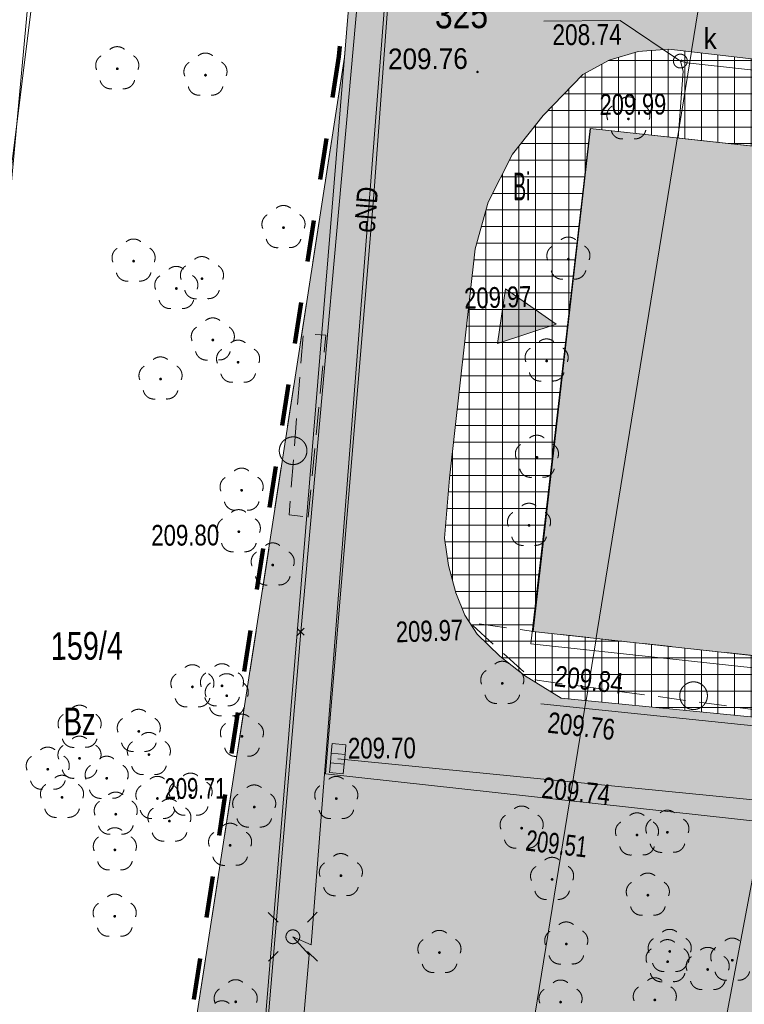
# Model space of a CAD drawing. Header units: millimetres. Extents: x 1477672 to 1719981, y -587673 to -401480.
# Tile 7 of 34: x 1503509 to 1529721, y -522659 to -487048. Entities that reach past the tile are written whole.
import ezdxf
from ezdxf.xclip import XClip

# ---------------------------------------------------------------- set-up
doc = ezdxf.new("R2010")
doc.units = ezdxf.units.MM
doc.header["$MEASUREMENT"] = 0
doc.header["$XCLIPFRAME"] = 0
for name, pattern in [('1.0_0.5', [1500, 1000, -500]), ('2', [900, 600, -300]), ('Przerywana długa', [3000, 1500, -1500]), ('Wipeout_Contour', [1000, 0, -1000])]:
    doc.linetypes.add(name, pattern=pattern)
for name, color, linetype, lineweight in [('0_Nr_pióra__1', 7, 'Continuous', 13), ('0_Nr_pióra__18', 9, 'Continuous', 13), ('0_Nr_pióra__21', 7, 'Continuous', 25), ('0_Nr_pióra__80', 3, 'Continuous', 13), ('820-G Rysunki Obrazki_Nr_pióra__146', 7, 'Continuous', 13), ('820-G Rysunki Obrazki_Nr_pióra__179', 6, 'Continuous', 200), ('820-G Rysunki Obrazki_Nr_pióra__18', 9, 'Continuous', 13), ('820-G Rysunki Obrazki_Nr_pióra__7', 7, 'Continuous', 13), ('mapa_robocza (1)_31_000 Inne (niezydentyfikowane)_Nr_pióra__1', 1, 'Continuous', 18), ('mapa_robocza (1)_31_000 Inne (niezydentyfikowane)_Nr_pióra__141', 141, 'Continuous', 18), ('mapa_robocza (1)_31_000 Inne (niezydentyfikowane)_Nr_pióra__18', 18, 'Continuous', 18), ('mapa_robocza (1)_31_000 Inne (niezydentyfikowane)_Nr_pióra__34', 34, 'Continuous', 18), ('mapa_robocza (1)_31_000 Inne (niezydentyfikowane)_Nr_pióra__7', 7, 'Continuous', 18), ('mapa_robocza (1)_31_000 Inne (niezydentyfikowane)_Nr_pióra__96', 96, 'Continuous', 18), ('mapa_robocza (1)_31_drzewo liściaste_Nr_pióra__94', 94, 'Continuous', 18), ('mapa_robocza (1)_31_kratka ściekowa_Nr_pióra__34', 34, 'Continuous', 18), ('mapa_robocza (1)_31_krawężnik_Nr_pióra__7', 7, 'Continuous', 18), ('mapa_robocza (1)_31_latarnia_Nr_pióra__7', 7, 'Continuous', 18), ('mapa_robocza (1)_31_Miejsce błędu lub ostrzeżenia po kontroli_Nr_pióra__1', 1, 'Continuous', 18), ('mapa_robocza (1)_31_przewód kanalizacyjny_Nr_pióra__34', 34, 'Continuous', 18), ('mapa_robocza (1)_31_punkt wysokościowy sztuczny-Atr2_Nr_pióra__7', 7, 'Continuous', 18), ('mapa_robocza (1)_31_studnia kanalizacyjna-Atr17_Nr_pióra__34', 34, 'Continuous', 18), ('mapa_robocza (1)_31_studnia kanalizacyjna_Nr_pióra__34', 34, 'Continuous', 18), ('mapa_robocza (1)_31_zadrzewienie  zakrzewienie_Nr_pióra__7', 7, 'Continuous', 18)]:
    doc.layers.add(name, color=color, linetype=linetype, lineweight=lineweight)
doc.layers.add('0_Nr_pióra__39', color=7, linetype='Continuous', lineweight=0, true_color=0xffd5aa)
doc.layers.add('820-G Rysunki Obrazki', color=7, linetype='Continuous')
doc.layers.add('mapa_robocza (1)_31_punkt wysokościowy sztuczny', color=7, linetype='Continuous')
doc.styles.add('GENERATED_STYLE_3', font='arial.ttf')

# ---------------------------------------------------------------- blocks, each defined once
blk = doc.blocks.new('Rysunek_1_31', base_point=(1578976, -495102))
at = {"layer": 'mapa_robocza (1)_31_drzewo liściaste_Nr_pióra__94', "linetype": 'Continuous', "lineweight": 18}
for points in [[(1507089, -488823, 1), (1506989, -488823, 1)], [(1510280, -489054, 1), (1510180, -489055, 1)], [(1525579, -490636, 1), (1525479, -490636, 1)], [(1513102, -494568, 1), (1513002, -494569, 1)], [(1523409, -495709, 1), (1523309, -495709, 1)], [(1507679, -495780, 1), (1507579, -495780, 1)], [(1510153, -496415, 1), (1510053, -496416, 1)], [(1509225, -496771, 1), (1509125, -496771, 1)], [(1510545, -498633, 1), (1510445, -498634, 1)], [(1511460, -499438, 1), (1511360, -499438, 1)], [(1522620, -499393, 1), (1522520, -499394, 1)], [(1508654, -500044, 1), (1508554, -500045, 1)], [(1522270, -502875, 1), (1522170, -502876, 1)], [(1511587, -504067, 1), (1511487, -504068, 1)], [(1521984, -505337, 1), (1521884, -505338, 1)], [(1511486, -505568, 1), (1511386, -505568, 1)], [(1512713, -506771, 1), (1512613, -506771, 1)], [(1521017, -511053, 1), (1520917, -511053, 1)], [(1509808, -511177, 1), (1509708, -511178, 1)], [(1510878, -511141, 1), (1510778, -511142, 1)], [(1511050, -511500, 1), (1510950, -511501, 1)], [(1505726, -512641, 1), (1505626, -512642, 1)], [(1507867, -512789, 1), (1507767, -512789, 1)], [(1511598, -512967, 1), (1511498, -512968, 1)], [(1505723, -513761, 1), (1505623, -513762, 1)], [(1508232, -513627, 1), (1508132, -513627, 1)], [(1504575, -514158, 1), (1504475, -514158, 1)], [(1506707, -514485, 1), (1506607, -514486, 1)], [(1505091, -515175, 1), (1504991, -515175, 1)], [(1508541, -515215, 1), (1508441, -515215, 1)], [(1509741, -515098, 1), (1509641, -515098, 1)], [(1515011, -515217, 1), (1514911, -515218, 1)], [(1512043, -515525, 1), (1511943, -515525, 1)], [(1507035, -515784, 1), (1506935, -515784, 1)], [(1508976, -516032, 1), (1508876, -516033, 1)], [(1521718, -516289, 1), (1521618, -516289, 1)], [(1525889, -516535, 1), (1525789, -516535, 1)], [(1526989, -516438, 1), (1526889, -516439, 1)], [(1507002, -517074, 1), (1506902, -517074, 1)], [(1511171, -516910, 1), (1511071, -516910, 1)], [(1515178, -518007, 1), (1515078, -518007, 1)], [(1522819, -518142, 1), (1522719, -518143, 1)], [(1526282, -518712, 1), (1526182, -518713, 1)], [(1506996, -519474, 1), (1506896, -519474, 1)], [(1523332, -520479, 1), (1523232, -520480, 1)], [(1518744, -520786, 1), (1518644, -520787, 1)], [(1527074, -520748, 1), (1526974, -520748, 1)], [(1526996, -521118, 1), (1526896, -521119, 1)], [(1528447, -521400, 1), (1528347, -521400, 1)], [(1529336, -521065, 1), (1529236, -521065, 1)], [(1511374, -522569, 1), (1511274, -522569, 1)], [(1523124, -522581, 1), (1523024, -522581, 1)], [(1526534, -522501, 1), (1526434, -522501, 1)]]:
    blk.add_hatch(color=94, dxfattribs=at).paths.add_polyline_path(points)
at = {"layer": 'mapa_robocza (1)_31_punkt wysokościowy sztuczny', "linetype": 'Continuous', "lineweight": 0, "true_color": 0x000000}
blk.add_hatch(color=18, dxfattribs=at).paths.add_polyline_path([(1520115, -488937, 1), (1520025, -488938, 1)])
at = {"layer": 'mapa_robocza (1)_31_000 Inne (niezydentyfikowane)_Nr_pióra__1', "color": 1, "linetype": 'Continuous', "lineweight": 18, "flags": 128}
blk.add_lwpolyline([(1541854, -462041), (1540555, -472479), (1519870, -469979), (1518071, -471909), (1517574, -475942), (1517304, -475824), (1517516, -476212), (1514052, -520513), (1513390, -520217), (1513984, -520873), (1511537, -548988), (1512453, -549983), (1533310, -551152), (1533689, -550990), (1565755, -551955), (1570359, -551018)], dxfattribs=at)
at = {"layer": 'mapa_robocza (1)_31_000 Inne (niezydentyfikowane)_Nr_pióra__141', "color": 141, "linetype": 'Continuous', "lineweight": 18, "flags": 128}
for points in [[(1513545, -509062), (1513800, -509314)], [(1513546, -509316), (1513799, -509060)]]:
    blk.add_lwpolyline(points, dxfattribs=at)
at = {"layer": 'mapa_robocza (1)_31_000 Inne (niezydentyfikowane)_Nr_pióra__18', "color": 18, "linetype": 'Continuous', "lineweight": 18, "flags": 128}
blk.add_lwpolyline([(1524141, -490984), (1522077, -509176), (1608483, -518657), (1610257, -500336)], close=True, dxfattribs=at)
at = {"layer": 'mapa_robocza (1)_31_000 Inne (niezydentyfikowane)_Nr_pióra__34', "color": 34, "linetype": 'Continuous', "lineweight": 18, "flags": 128}
for points in [[(1527407, -488545), (1525229, -487083), (1522469, -487099)], [(1527334, -491336), (1527510, -488915), (1527407, -488545), (1527648, -488614), (1532671, -489165), (1532871, -489084)]]:
    blk.add_lwpolyline(points, dxfattribs=at)
at = {"layer": 'mapa_robocza (1)_31_000 Inne (niezydentyfikowane)_Nr_pióra__7', "color": 7, "linetype": 'Continuous', "lineweight": 18, "flags": 128}
for points in [[(1495172, -580137), (1504633, -477447), (1505593, -467041), (1506423, -463676), (1507620, -461459), (1509867, -459056), (1514061, -456442), (1517453, -455032), (1517773, -454900), (1537953, -451374), (1542759, -450706), (1617490, -440333), (1645898, -436389), (1646186, -434407), (1658841, -431744), (1664454, -430562), (1674773, -428582), (1677243, -428183)], [(1542015, -451810), (1540939, -450806), (1538670, -450940), (1525033, -459493), (1517429, -464285), (1517303, -465458), (1516874, -470047), (1515843, -485132), (1513673, -509188), (1512519, -522894), (1510268, -550647), (1524911, -551491)], [(1542955, -517446), (1514566, -514320), (1516315, -493380), (1517066, -483225), (1522280, -483745), (1532376, -484846)], [(1503513, -580520), (1505714, -550342), (1515256, -488406), (1517246, -464204), (1517326, -460603), (1512430, -464912), (1507708, -471409), (1504633, -477447)], [(1504633, -477447), (1495172, -580137)], [(1505093, -477289), (1502103, -501141), (1498366, -548943), (1497210, -574755), (1496848, -578670), (1496706, -580207)], [(1531916, -512460), (1523101, -511591), (1521766, -510768), (1520872, -510073), (1520057, -509268), (1519613, -508581), (1519288, -507773), (1519023, -506784), (1518877, -505805), (1519055, -503634), (1519987, -495338), (1520457, -493646), (1521337, -491910), (1522449, -490514), (1523880, -489036), (1524837, -488510), (1525885, -488194), (1526995, -488108), (1530077, -488470)], [(1531916, -512460), (1523101, -511591), (1521766, -510768), (1520872, -510073), (1520057, -509268), (1519613, -508581), (1519288, -507773), (1519023, -506784), (1518877, -505805), (1519055, -503634), (1519987, -495338), (1520457, -493646), (1521337, -491910), (1522449, -490514), (1523880, -489036), (1524837, -488510), (1525885, -488194), (1526995, -488108), (1530077, -488470)], [(1543074, -493035), (1524141, -490984), (1521999, -509627), (1608605, -518966)], [(1515256, -488406), (1505714, -550342), (1503513, -580520)], [(1512406, -580928), (1514539, -551031), (1510118, -550866), (1515256, -488406)], [(1522362, -511795), (1607334, -520573)]]:
    blk.add_lwpolyline(points, dxfattribs=at)
for points in [[(1617490, -440333), (1542759, -450706), (1523711, -551458), (1539066, -552159), (1579590, -554515), (1593841, -554622), (1604604, -555160)], [(1542759, -450706), (1537953, -451374), (1533319, -454251), (1517569, -551173), (1523711, -551458)], [(1533319, -454251), (1517246, -464204), (1515256, -488406), (1510118, -550866), (1514539, -551031), (1517569, -551173)]]:
    blk.add_lwpolyline(points, close=True, dxfattribs=at)
at = {"layer": 'mapa_robocza (1)_31_000 Inne (niezydentyfikowane)_Nr_pióra__96', "color": 96, "linetype": 'Continuous', "lineweight": 18, "flags": 128}
for points in [[(1495172, -580137), (1504633, -477447), (1505593, -467041), (1506423, -463676), (1507620, -461459), (1509867, -459056), (1514061, -456442), (1517453, -455032), (1517773, -454900), (1537953, -451374), (1542759, -450706), (1617490, -440333), (1645898, -436389), (1646186, -434407), (1658841, -431744), (1664454, -430562), (1674773, -428582), (1677243, -428183)], [(1503513, -580520), (1505714, -550342), (1515256, -488406), (1517246, -464204), (1517326, -460603), (1512430, -464912), (1507708, -471409), (1504633, -477447), (1495172, -580137)], [(1512406, -580928), (1514539, -551031), (1510118, -550866), (1515256, -488406), (1505714, -550342), (1503513, -580520)]]:
    blk.add_lwpolyline(points, dxfattribs=at)
for points in [[(1617490, -440333), (1542759, -450706), (1523711, -551458), (1539066, -552159), (1579590, -554515), (1593841, -554622), (1604604, -555160)], [(1542759, -450706), (1537953, -451374), (1533319, -454251), (1517569, -551173), (1523711, -551458)], [(1533319, -454251), (1517246, -464204), (1515256, -488406), (1510118, -550866), (1514539, -551031), (1517569, -551173)]]:
    blk.add_lwpolyline(points, close=True, dxfattribs=at)
at = {"layer": 'mapa_robocza (1)_31_drzewo liściaste_Nr_pióra__94', "color": 94, "linetype": 'Continuous', "lineweight": 18}
for centre, start, end in [((1507036, -488423), 49.6034, 131.0594), ((1506658, -488701), 121.6394, 202.8794), ((1507418, -488697), 337.7834, 59.0234), ((1510228, -488655), 49.6034, 131.0594), ((1510609, -488928), 337.7834, 59.0234), ((1509849, -488933), 121.6394, 202.8794), ((1506806, -489148), 193.5524, 275.2024), ((1507276, -489146), 265.4604, 347.1104), ((1509997, -489380), 193.5524, 275.2024), ((1510467, -489377), 265.4604, 347.1104), ((1525527, -490236), 49.6034, 131.0594), ((1525149, -490514), 121.6394, 202.8794), ((1525909, -490510), 337.7834, 59.0234), ((1525296, -490962), 193.5524, 275.2024), ((1525766, -490959), 265.4604, 347.1104), ((1513050, -494168), 49.6034, 131.0594), ((1512671, -494447), 121.6394, 202.8794), ((1513431, -494442), 337.7834, 59.0234), ((1507627, -495380), 49.6034, 131.0594), ((1512819, -494894), 193.5524, 275.2024), ((1513289, -494891), 265.4604, 347.1104), ((1523356, -495309), 49.6034, 131.0594), ((1507248, -495658), 121.6394, 202.8794), ((1508008, -495654), 337.7834, 59.0234), ((1522978, -495587), 121.6394, 202.8794), ((1523738, -495583), 337.7834, 59.0234), ((1510100, -496016), 49.6034, 131.0594), ((1509172, -496371), 49.6034, 131.0594), ((1509722, -496294), 121.6394, 202.8794), ((1510482, -496289), 337.7834, 59.0234), ((1507396, -496105), 193.5524, 275.2024), ((1507866, -496102), 265.4604, 347.1104), ((1508794, -496649), 121.6394, 202.8794), ((1509554, -496645), 337.7834, 59.0234), ((1523126, -496034), 193.5524, 275.2024), ((1523596, -496031), 265.4604, 347.1104), ((1509870, -496741), 193.5524, 275.2024), ((1510339, -496738), 265.4604, 347.1104), ((1508942, -497096), 193.5524, 275.2024), ((1509412, -497094), 265.4604, 347.1104), ((1510493, -498233), 49.6034, 131.0594), ((1510115, -498511), 121.6394, 202.8794), ((1510875, -498507), 337.7834, 59.0234), ((1511408, -499038), 49.6034, 131.0594), ((1522568, -498993), 49.6034, 131.0594), ((1508601, -499644), 49.6034, 131.0594), ((1510262, -498959), 193.5524, 275.2024), ((1511029, -499316), 121.6394, 202.8794), ((1510732, -498956), 265.4604, 347.1104), ((1511789, -499312), 337.7834, 59.0234), ((1522189, -499272), 121.6394, 202.8794), ((1522949, -499267), 337.7834, 59.0234), ((1508223, -499922), 121.6394, 202.8794), ((1508983, -499918), 337.7834, 59.0234), ((1511177, -499763), 193.5524, 275.2024), ((1511647, -499761), 265.4604, 347.1104), ((1522337, -499719), 193.5524, 275.2024), ((1522807, -499716), 265.4604, 347.1104), ((1508370, -500370), 193.5524, 275.2024), ((1508840, -500367), 265.4604, 347.1104), ((1522218, -502476), 49.6034, 131.0594), ((1521839, -502754), 121.6394, 202.8794), ((1522599, -502749), 337.7834, 59.0234), ((1511535, -503667), 49.6034, 131.0594), ((1521987, -503201), 193.5524, 275.2024), ((1522457, -503198), 265.4604, 347.1104), ((1511156, -503946), 121.6394, 202.8794), ((1511916, -503941), 337.7834, 59.0234), ((1511304, -504393), 193.5524, 275.2024), ((1511774, -504390), 265.4604, 347.1104), ((1521932, -504937), 49.6034, 131.0594), ((1511433, -505168), 49.6034, 131.0594), ((1521554, -505215), 121.6394, 202.8794), ((1522314, -505211), 337.7834, 59.0234), ((1511055, -505446), 121.6394, 202.8794), ((1511815, -505442), 337.7834, 59.0234), ((1511202, -505893), 193.5524, 275.2024), ((1511672, -505891), 265.4604, 347.1104), ((1512660, -506371), 49.6034, 131.0594), ((1521701, -505663), 193.5524, 275.2024), ((1522171, -505660), 265.4604, 347.1104), ((1512282, -506649), 121.6394, 202.8794), ((1513042, -506645), 337.7834, 59.0234), ((1512429, -507096), 193.5524, 275.2024), ((1512899, -507094), 265.4604, 347.1104), ((1520965, -510653), 49.6034, 131.0594), ((1509756, -510778), 49.6034, 131.0594), ((1510826, -510742), 49.6034, 131.0594), ((1520587, -510931), 121.6394, 202.8794), ((1521347, -510927), 337.7834, 59.0234), ((1509377, -511056), 121.6394, 202.8794), ((1510447, -511020), 121.6394, 202.8794), ((1510137, -511052), 337.7834, 59.0234), ((1510998, -511101), 49.6034, 131.0594), ((1511207, -511015), 337.7834, 59.0234), ((1510619, -511379), 121.6394, 202.8794), ((1511379, -511374), 337.7834, 59.0234), ((1509525, -511503), 193.5524, 275.2024), ((1509995, -511500), 265.4604, 347.1104), ((1510595, -511467), 193.5524, 275.2024), ((1511065, -511464), 265.4604, 347.1104), ((1520734, -511378), 193.5524, 275.2024), ((1521204, -511376), 265.4604, 347.1104), ((1505674, -512241), 49.6034, 131.0594), ((1507815, -512389), 49.6034, 131.0594), ((1510767, -511826), 193.5524, 275.2024), ((1511237, -511823), 265.4604, 347.1104), ((1505296, -512520), 121.6394, 202.8794), ((1506056, -512515), 337.7834, 59.0234), ((1507437, -512667), 121.6394, 202.8794), ((1508197, -512663), 337.7834, 59.0234), ((1511546, -512567), 49.6034, 131.0594), ((1511168, -512846), 121.6394, 202.8794), ((1511928, -512841), 337.7834, 59.0234), ((1505443, -512967), 193.5524, 275.2024), ((1505671, -513361), 49.6034, 131.0594), ((1505913, -512964), 265.4604, 347.1104), ((1508180, -513227), 49.6034, 131.0594), ((1508561, -513501), 337.7834, 59.0234), ((1504523, -513758), 49.6034, 131.0594), ((1505292, -513640), 121.6394, 202.8794), ((1506052, -513635), 337.7834, 59.0234), ((1507584, -513114), 193.5524, 275.2024), ((1507801, -513505), 121.6394, 202.8794), ((1508054, -513112), 265.4604, 347.1104), ((1511315, -513293), 193.5524, 275.2024), ((1511785, -513290), 265.4604, 347.1104), ((1504144, -514036), 121.6394, 202.8794), ((1504904, -514032), 337.7834, 59.0234), ((1506655, -514086), 49.6034, 131.0594), ((1505440, -514087), 193.5524, 275.2024), ((1506276, -514364), 121.6394, 202.8794), ((1505910, -514084), 265.4604, 347.1104), ((1507036, -514360), 337.7834, 59.0234), ((1507949, -513952), 193.5524, 275.2024), ((1508419, -513950), 265.4604, 347.1104), ((1504292, -514483), 193.5524, 275.2024), ((1504762, -514481), 265.4604, 347.1104), ((1505039, -514775), 49.6034, 131.0594), ((1508489, -514815), 49.6034, 131.0594), ((1509688, -514698), 49.6034, 131.0594), ((1514959, -514818), 49.6034, 131.0594), ((1504660, -515053), 121.6394, 202.8794), ((1505420, -515049), 337.7834, 59.0234), ((1506424, -514811), 193.5524, 275.2024), ((1506894, -514808), 265.4604, 347.1104), ((1508111, -515093), 121.6394, 202.8794), ((1509310, -514976), 121.6394, 202.8794), ((1508871, -515089), 337.7834, 59.0234), ((1510070, -514972), 337.7834, 59.0234), ((1511991, -515125), 49.6034, 131.0594), ((1514581, -515096), 121.6394, 202.8794), ((1515341, -515092), 337.7834, 59.0234), ((1506982, -515384), 49.6034, 131.0594), ((1508924, -515633), 49.6034, 131.0594), ((1511612, -515403), 121.6394, 202.8794), ((1512372, -515399), 337.7834, 59.0234), ((1504808, -515500), 193.5524, 275.2024), ((1505278, -515498), 265.4604, 347.1104), ((1506604, -515662), 121.6394, 202.8794), ((1507364, -515658), 337.7834, 59.0234), ((1508258, -515541), 193.5524, 275.2024), ((1508545, -515911), 121.6394, 202.8794), ((1508728, -515538), 265.4604, 347.1104), ((1509458, -515424), 193.5524, 275.2024), ((1509305, -515906), 337.7834, 59.0234), ((1509928, -515421), 265.4604, 347.1104), ((1514728, -515543), 193.5524, 275.2024), ((1515198, -515540), 265.4604, 347.1104), ((1521665, -515889), 49.6034, 131.0594), ((1526936, -516038), 49.6034, 131.0594), ((1511760, -515850), 193.5524, 275.2024), ((1512230, -515848), 265.4604, 347.1104), ((1521287, -516167), 121.6394, 202.8794), ((1522047, -516163), 337.7834, 59.0234), ((1525837, -516135), 49.6034, 131.0594), ((1526558, -516317), 121.6394, 202.8794), ((1527318, -516312), 337.7834, 59.0234), ((1506751, -516109), 193.5524, 275.2024), ((1506950, -516674), 49.6034, 131.0594), ((1507221, -516107), 265.4604, 347.1104), ((1511119, -516510), 49.6034, 131.0594), ((1525459, -516413), 121.6394, 202.8794), ((1526219, -516409), 337.7834, 59.0234), ((1506571, -516952), 121.6394, 202.8794), ((1507331, -516948), 337.7834, 59.0234), ((1508693, -516358), 193.5524, 275.2024), ((1509163, -516355), 265.4604, 347.1104), ((1510740, -516788), 121.6394, 202.8794), ((1511500, -516784), 337.7834, 59.0234), ((1521435, -516614), 193.5524, 275.2024), ((1521905, -516612), 265.4604, 347.1104), ((1525606, -516860), 193.5524, 275.2024), ((1526076, -516857), 265.4604, 347.1104), ((1526706, -516764), 193.5524, 275.2024), ((1527176, -516761), 265.4604, 347.1104), ((1510888, -517235), 193.5524, 275.2024), ((1511358, -517233), 265.4604, 347.1104), ((1515125, -517607), 49.6034, 131.0594), ((1522766, -517743), 49.6034, 131.0594), ((1506719, -517399), 193.5524, 275.2024), ((1507189, -517397), 265.4604, 347.1104), ((1514747, -517885), 121.6394, 202.8794), ((1515507, -517881), 337.7834, 59.0234), ((1522388, -518021), 121.6394, 202.8794), ((1523148, -518016), 337.7834, 59.0234), ((1526230, -518313), 49.6034, 131.0594), ((1514894, -518332), 193.5524, 275.2024), ((1515364, -518329), 265.4604, 347.1104), ((1525851, -518591), 121.6394, 202.8794), ((1526611, -518586), 337.7834, 59.0234), ((1506944, -519074), 49.6034, 131.0594), ((1522535, -518468), 193.5524, 275.2024), ((1523005, -518465), 265.4604, 347.1104), ((1506565, -519352), 121.6394, 202.8794), ((1507325, -519348), 337.7834, 59.0234), ((1525999, -519038), 193.5524, 275.2024), ((1526469, -519035), 265.4604, 347.1104), ((1506713, -519800), 193.5524, 275.2024), ((1507183, -519797), 265.4604, 347.1104), ((1523280, -520080), 49.6034, 131.0594), ((1518691, -520386), 49.6034, 131.0594), ((1522901, -520358), 121.6394, 202.8794), ((1523661, -520353), 337.7834, 59.0234), ((1527021, -520348), 49.6034, 131.0594), ((1527403, -520622), 337.7834, 59.0234), ((1529283, -520665), 49.6034, 131.0594), ((1518313, -520664), 121.6394, 202.8794), ((1519073, -520660), 337.7834, 59.0234), ((1526643, -520626), 121.6394, 202.8794), ((1526943, -520719), 49.6034, 131.0594), ((1528395, -521000), 49.6034, 131.0594), ((1528905, -520943), 121.6394, 202.8794), ((1523049, -520805), 193.5524, 275.2024), ((1523519, -520802), 265.4604, 347.1104), ((1526565, -520997), 121.6394, 202.8794), ((1527325, -520992), 337.7834, 59.0234), ((1528017, -521278), 121.6394, 202.8794), ((1528777, -521274), 337.7834, 59.0234), ((1518461, -521112), 193.5524, 275.2024), ((1518931, -521109), 265.4604, 347.1104), ((1526791, -521073), 193.5524, 275.2024), ((1527261, -521071), 265.4604, 347.1104), ((1526481, -522101), 49.6034, 131.0594), ((1526713, -521444), 193.5524, 275.2024), ((1527183, -521441), 265.4604, 347.1104), ((1529052, -521390), 193.5524, 275.2024), ((1529522, -521388), 265.4604, 347.1104), ((1511322, -522169), 49.6034, 131.0594), ((1523072, -522181), 49.6034, 131.0594), ((1526103, -522379), 121.6394, 202.8794), ((1526863, -522375), 337.7834, 59.0234), ((1528164, -521725), 193.5524, 275.2024), ((1528634, -521723), 265.4604, 347.1104), ((1510943, -522447), 121.6394, 202.8794), ((1511703, -522443), 337.7834, 59.0234), ((1522693, -522459), 121.6394, 202.8794), ((1523453, -522455), 337.7834, 59.0234), ((1510826, -522932), 49.6034, 131.0594)]:
    blk.add_arc(centre, 400, start, end, dxfattribs=at)
at = {"layer": 'mapa_robocza (1)_31_kratka ściekowa_Nr_pióra__34', "color": 34, "linetype": 'Continuous', "lineweight": 18}
for p, q in [((1514780, -513581), (1514811, -513232)), ((1515309, -513277), (1514811, -513232)), ((1515278, -513626), (1515309, -513277)), ((1514748, -513929), (1514780, -513581)), ((1515278, -513626), (1514780, -513581)), ((1515246, -513974), (1515278, -513626)), ((1514717, -514278), (1514748, -513929)), ((1515246, -513974), (1514748, -513929)), ((1515215, -514323), (1515246, -513974)), ((1515215, -514323), (1514717, -514278))]:
    blk.add_line(p, q, dxfattribs=at)
at = {"layer": 'mapa_robocza (1)_31_krawężnik_Nr_pióra__7', "color": 7, "linetype": 'Continuous', "lineweight": 18, "flags": 128}
for points in [[(1616642, -511620), (1615122, -525339), (1605876, -524362), (1595419, -523212), (1587003, -522261), (1567211, -520106), (1542955, -517446), (1514566, -514320), (1516315, -493380), (1517066, -483225), (1522280, -483745), (1532376, -484846), (1533606, -484809), (1534785, -484593), (1535853, -484256), (1536620, -483812), (1538063, -482564), (1539293, -480886), (1539846, -479603), (1540010, -478512), (1540802, -471988), (1542041, -461480), (1543169, -452444)], [(1522449, -490514), (1523880, -489036), (1524837, -488510), (1525885, -488194), (1526995, -488108), (1530077, -488470), (1540594, -489569)], [(1522449, -490514), (1521337, -491910), (1520457, -493646), (1519987, -495338)], [(1520057, -509268), (1519613, -508581), (1519288, -507773), (1519023, -506784), (1518877, -505805), (1519055, -503634), (1519987, -495338)], [(1520057, -509268), (1520872, -510073), (1521766, -510768), (1523101, -511591), (1531916, -512460), (1570091, -516639), (1589873, -518784), (1607864, -520650)]]:
    blk.add_lwpolyline(points, dxfattribs=at)
at = {"layer": 'mapa_robocza (1)_31_latarnia_Nr_pióra__7', "color": 7, "linetype": 'Continuous', "lineweight": 18}
for p, q in [((1512857, -519689), (1512502, -519338)), ((1513918, -519683), (1514269, -519328)), ((1512863, -520750), (1512512, -521105)), ((1513924, -520744), (1514279, -521095))]:
    blk.add_line(p, q, dxfattribs=at)
blk.add_circle((1513390, -520217), 250, dxfattribs=at)
at = {"layer": 'mapa_robocza (1)_31_Miejsce błędu lub ostrzeżenia po kontroli_Nr_pióra__1', "color": 1, "linetype": '2', "lineweight": 18, "flags": 128}
blk.add_lwpolyline([(1527407, -488545), (1527457, -488495)], dxfattribs=at)
at = {"layer": 'mapa_robocza (1)_31_przewód kanalizacyjny_Nr_pióra__34', "color": 34, "linetype": 'Continuous', "lineweight": 18, "flags": 128}
blk.add_lwpolyline([(1515013, -513777), (1546792, -516914), (1577993, -520553), (1607641, -523592), (1631555, -525873)], dxfattribs=at)
at = {"layer": 'mapa_robocza (1)_31_studnia kanalizacyjna_Nr_pióra__34', "color": 34, "linetype": 'Continuous', "lineweight": 18}
blk.add_circle((1527407, -488545), 250, dxfattribs=at)
at = {"layer": 'mapa_robocza (1)_31_zadrzewienie  zakrzewienie_Nr_pióra__7', "color": 7, "linetype": '1.0_0.5', "lineweight": 18, "flags": 128}
for points in [[(1513943, -505043), (1514585, -498460), (1513764, -498414), (1513252, -504957)], [(1541202, -513506), (1541259, -511276), (1522097, -509176), (1519785, -508850), (1522057, -510917)]]:
    blk.add_lwpolyline(points, close=True, dxfattribs=at)
at = {"layer": 'mapa_robocza (1)_31_zadrzewienie  zakrzewienie_Nr_pióra__7', "color": 7, "linetype": 'Continuous', "lineweight": 18}
for centre in [(1513399, -502637), (1527886, -511497)]:
    blk.add_circle(centre, 500, dxfattribs=at)
at = {"layer": 'mapa_robocza (1)_31_000 Inne (niezydentyfikowane)_Nr_pióra__1', "color": 1, "linetype": 'Continuous', "lineweight": 18, "insert": (1516358, -494771), "char_height": 750, "attachment_point": 7, "rotation": 85.4874, "style": 'GENERATED_STYLE_3'}
blk.add_mtext('\\A1;{\\W0.790000x;\\pql;\\fArial|b0|i0|c238|p38;eND}', dxfattribs=at)
at = {"layer": 'mapa_robocza (1)_31_000 Inne (niezydentyfikowane)_Nr_pióra__34', "color": 34, "linetype": 'Continuous', "lineweight": 18, "char_height": 750, "attachment_point": 7, "rotation": 0.3314, "style": 'GENERATED_STYLE_3'}
for s, insert in [('\\A1;{\\W0.783000x;\\pql;\\fArial|b0|i0|c238|p38;208.74}', (1522780, -487980)), ('\\A1;{\\W0.766000x;\\pql;\\fArial|b0|i0|c238|p38;209.70}', (1515385, -513784))]:
    blk.add_mtext(s, dxfattribs=dict(at, insert=insert))
at = {"layer": 'mapa_robocza (1)_31_000 Inne (niezydentyfikowane)_Nr_pióra__7', "color": 7, "linetype": 'Continuous', "lineweight": 18, "style": 'GENERATED_STYLE_3'}
for s, insert, char_height, attachment_point, rotation in [('\\A1;{\\W0.825000x;\\pql;\\fArial|b0|i0|c238|p38;325}', (1518528, -486869), 1000, 4, 0.3314), ('\\A1;{\\W0.752000x;\\pql;\\fArial|b0|i0|c238|p38;209.99}', (1524489, -490501), 750, 7, 0.3314), ('\\A1;{\\W0.761000x;\\pql;\\fArial|b0|i0|c238|p38;209.97}', (1519600, -497517), 750, 7, 1.9104), ('\\A1;{\\W0.766000x;\\pql;\\fArial|b0|i0|c238|p38;209.80}', (1508271, -506085), 750, 7, 0.3314), ('\\A1;{\\W0.761000x;\\pql;\\fArial|b0|i0|c238|p38;209.97}', (1517129, -509581), 750, 7, 1.9104), ('\\A1;{\\W0.747000x;\\pql;\\fArial|b0|i0|c238|p38;159/4}', (1504632, -509710), 1000, 4, 0.3314), ('\\A1;{\\W0.775000x;\\pql;\\fArial|b0|i0|c238|p38;209.84}', (1522826, -511161), 750, 7, 353.3924), ('\\A1;{\\W0.760000x;\\pql;\\fArial|b0|i0|c238|p38;209.76}', (1522574, -512842), 750, 7, 353.5224), ('\\A1;{\\W0.695000x;\\pql;\\fArial|b0|i0|c238|p38;209.71}', (1508756, -515242), 750, 7, 0.3314), ('\\A1;{\\W0.775000x;\\pql;\\fArial|b0|i0|c238|p38;209.74}', (1522359, -515194), 750, 7, 353.4154), ('\\A1;{\\W0.695000x;\\pql;\\fArial|b0|i0|c238|p38;209.51}', (1521781, -517106), 750, 7, 353.4714)]:
    blk.add_mtext(s, dxfattribs=dict(at, insert=insert, char_height=char_height, attachment_point=attachment_point, rotation=rotation))
at = {"layer": 'mapa_robocza (1)_31_000 Inne (niezydentyfikowane)_Nr_pióra__96', "color": 96, "linetype": 'Continuous', "lineweight": 18, "char_height": 1000, "attachment_point": 4, "rotation": 0.3314, "style": 'GENERATED_STYLE_3'}
for s, insert in [('\\A1;{\\W0.500000x;\\pql;\\fArial|b0|i0|c238|p38;Bi}', (1521360, -493084)), ('\\A1;{\\W0.711000x;\\pql;\\fArial|b0|i0|c238|p38;Bz}', (1505096, -512429))]:
    blk.add_mtext(s, dxfattribs=dict(at, insert=insert))
at = {"layer": 'mapa_robocza (1)_31_punkt wysokościowy sztuczny-Atr2_Nr_pióra__7', "color": 7, "linetype": 'Continuous', "lineweight": 18, "insert": (1516835, -488855), "char_height": 750, "attachment_point": 7, "rotation": 0.3314, "style": 'GENERATED_STYLE_3'}
blk.add_mtext('\\A1;{\\W0.900000x;\\pql;\\fArial|b0|i0|c238|p38;209.76}', dxfattribs=at)
at = {"layer": 'mapa_robocza (1)_31_studnia kanalizacyjna-Atr17_Nr_pióra__34', "color": 34, "linetype": 'Continuous', "lineweight": 18, "insert": (1528253, -488106), "char_height": 750, "attachment_point": 7, "rotation": 0.3314, "style": 'GENERATED_STYLE_3'}
blk.add_mtext('\\A1;{\\W0.900000x;\\pql;\\fArial|b0|i0|c238|p38;k}', dxfattribs=at)

msp = doc.modelspace()

# ---------------------------------------------------------------- hatches: boundary and pattern name
at = {"layer": '0_Nr_pióra__39', "linetype": 'Continuous', "lineweight": 0, "true_color": 0xbf9f7f}
msp.add_hatch(color=33, dxfattribs=at).paths.add_polyline_path([(1610257, -500336), (1524141, -490984), (1522077, -509176), (1608483, -518657)])
at = {"layer": '0_Nr_pióra__80', "linetype": 'Continuous', "lineweight": 13}
h = msp.add_hatch(dxfattribs=at)
h.set_pattern_fill('Trójkąciki', color=3, style=0, pattern_type=2)
h.set_pattern_definition([(0, (1534167.6, 128270.5), (0, 519.61524), [150, -150]), (0, (1534317.6, 128530.3), (0, 519.61524), [150, -150]), (60, (1534167.6, 128270.5), (-450, 259.80762), [150, -150]), (60, (1534467.6, 128270.5), (-450, 259.80762), [150, -150]), (120, (1534317.6, 128270.5), (450, 259.80762), [150, -150]), (120, (1534617.6, 128270.5), (450, 259.80762), [150, -150])])
h.paths.add_polyline_path([(1505688, -550702), (1514539, -551031), (1517569, -551173), (1523711, -551458), (1539066, -552159), (1579590, -554515), (1593841, -554622), (1604604, -555160), (1632561, -556328), (1639286, -496608), (1639770, -492215), (1639838, -491602), (1635364, -491111), (1625828, -490126), (1621880, -490419), (1620405, -491247), (1618994, -492796), (1618282, -494260), (1618129, -495501), (1618121, -495871), (1617591, -501074), (1616642, -511620), (1615122, -525339), (1605876, -524362), (1595419, -523212), (1587003, -522261), (1567211, -520106), (1542955, -517446), (1514566, -514320), (1516315, -493380), (1517066, -483225), (1515691, -483123), (1515256, -488406), (1505714, -550342)])
h.paths.add_polyline_path([(1577230, -541785), (1584061, -542622), (1584073, -542524), (1590374, -543350), (1590998, -535775), (1591091, -535789), (1592077, -527396), (1586103, -526768), (1586004, -526757), (1586115, -526670), (1579241, -525838), (1578333, -534197), (1578432, -534119), (1578418, -534208)], flags=0)
h.paths.add_polyline_path([(1599676, -544097), (1599684, -544020), (1605749, -544918), (1606465, -537239), (1606559, -537249), (1607465, -529021), (1601432, -528473), (1601443, -528372), (1594679, -527701), (1593694, -536094), (1593799, -536103), (1592889, -543520)], flags=0)

# ---------------------------------------------------------------- linework, layer by layer
at = {"layer": '0_Nr_pióra__21', "color": 7, "linetype": 'Continuous', "lineweight": 25, "flags": 128}
msp.add_lwpolyline([(1610257, -500336), (1524141, -490984), (1522077, -509176), (1608483, -518657)], close=True, dxfattribs=at)
at = {"layer": '820-G Rysunki Obrazki_Nr_pióra__146', "color": 7, "linetype": 'Przerywana długa', "lineweight": 13}
msp.add_lwpolyline([(1505688, -550702), (1514539, -551031), (1517569, -551173), (1523711, -551458), (1539066, -552159), (1579590, -554515), (1593841, -554622), (1604604, -555160), (1632561, -556328), (1639286, -496608), (1639770, -492215), (1645898, -436389), (1617490, -440333), (1542759, -450706), (1537953, -451374), (1533319, -454251), (1517246, -464204), (1515256, -488406), (1505714, -550342)], close=True, dxfattribs=at)
at = {"layer": '820-G Rysunki Obrazki_Nr_pióra__18', "color": 9, "linetype": 'Continuous', "lineweight": 13, "flags": 128}
msp.add_lwpolyline([(1524141, -490984), (1522077, -509176), (1608483, -518657), (1610257, -500336)], close=True, dxfattribs=at)
at = {"layer": '820-G Rysunki Obrazki_Nr_pióra__7', "color": 7, "linetype": 'Continuous', "lineweight": 13, "flags": 128}
for points in [[(1542955, -517446), (1514566, -514320), (1516315, -493380), (1517066, -483225), (1522280, -483745), (1532376, -484846)], [(1531916, -512460), (1523101, -511591), (1521766, -510768), (1520872, -510073), (1520057, -509268), (1519613, -508581), (1519288, -507773), (1519023, -506784), (1518877, -505805), (1519055, -503634), (1519987, -495338), (1520457, -493646), (1521337, -491910), (1522449, -490514), (1523880, -489036), (1524837, -488510), (1525885, -488194), (1526995, -488108), (1530077, -488470)], [(1531916, -512460), (1523101, -511591), (1521766, -510768), (1520872, -510073), (1520057, -509268), (1519613, -508581), (1519288, -507773), (1519023, -506784), (1518877, -505805), (1519055, -503634), (1519987, -495338), (1520457, -493646), (1521337, -491910), (1522449, -490514), (1523880, -489036), (1524837, -488510), (1525885, -488194), (1526995, -488108), (1530077, -488470)]]:
    msp.add_lwpolyline(points, dxfattribs=at)

# ---------------------------------------------------------------- next in the draw order: wipeouts: each hides what was drawn before it
at = {"color": 254, "linetype": 'Wipeout_Contour', "lineweight": 0, "ltscale": 95385257.99547628}
msp.add_wipeout([(1603495, -498345), (1603249, -498927), (1603159, -499565), (1610257, -500336), (1608483, -518657), (1522077, -509176), (1524141, -490984), (1543074, -493040), (1543074, -493035), (1543040, -492325), (1542896, -491666), (1542612, -491047), (1542199, -490510), (1541686, -490063), (1541095, -489736), (1540594, -489569), (1530077, -488470), (1526995, -488108), (1525885, -488194), (1524837, -488510), (1523880, -489036), (1522449, -490514), (1521337, -491910), (1520457, -493646), (1519987, -495338), (1519055, -503634), (1518877, -505805), (1519023, -506784), (1519288, -507773), (1519613, -508581), (1520057, -509268), (1520872, -510073), (1521766, -510768), (1523101, -511591), (1531916, -512460), (1570091, -516639), (1589873, -518784), (1607864, -520650), (1608554, -520566), (1609063, -520373), (1609511, -520081), (1609899, -519699), (1610196, -519247), (1610393, -518746), (1610961, -514832), (1612438, -500454), (1612366, -500124), (1612081, -499366), (1611637, -498678), (1611064, -498102), (1610381, -497655), (1610241, -497586), (1608267, -496968), (1606386, -496779), (1605447, -496854), (1604848, -497057), (1604310, -497391), (1603852, -497823)], dxfattribs=at)

# ---------------------------------------------------------------- next in the draw order: hatches: boundary and pattern name
at = {"layer": '0_Nr_pióra__1', "linetype": 'Continuous', "lineweight": 13}
msp.add_hatch(color=7, dxfattribs=at).paths.add_polyline_path([(1520787, -498760), (1521078, -496781), (1522911, -498062)])
at = {"layer": '0_Nr_pióra__18', "linetype": 'Continuous', "lineweight": 0, "true_color": 0x909090}
h = msp.add_hatch(color=252, dxfattribs=at)
h.paths.add_polyline_path([(1514566, -514320), (1542955, -517446), (1567211, -520106), (1587003, -522261), (1595419, -523212), (1605876, -524362), (1615122, -525339), (1616642, -511620), (1617591, -501074), (1618121, -495871), (1618129, -495501), (1618282, -494260), (1618994, -492796), (1620405, -491247), (1621880, -490419), (1625828, -490126), (1635364, -491111), (1636289, -485005), (1629392, -483915), (1621391, -481992), (1616774, -480818), (1611721, -480337), (1601535, -479216), (1593660, -478372), (1571305, -475951), (1557857, -474489), (1550692, -473700), (1550120, -473424), (1549488, -473037), (1548815, -472461), (1548220, -471725), (1547766, -470907), (1547421, -470119), (1547424, -468799), (1548048, -462695), (1549083, -453139), (1549186, -451919), (1549169, -451739), (1543175, -451853), (1543169, -452444), (1542505, -456987), (1541231, -468445), (1540010, -478512), (1539846, -479603), (1539293, -480886), (1538063, -482564), (1536620, -483812), (1535853, -484256), (1534785, -484593), (1533606, -484809), (1532376, -484846), (1522280, -483745), (1517066, -483225), (1516315, -493380)])
h.paths.add_polyline_path([(1518877, -505805), (1519023, -506784), (1519288, -507773), (1519613, -508581), (1520057, -509268), (1520872, -510073), (1521766, -510768), (1523101, -511591), (1531916, -512460), (1570091, -516639), (1589873, -518784), (1607864, -520650), (1608554, -520566), (1609063, -520373), (1609511, -520081), (1609899, -519699), (1610196, -519247), (1610393, -518746), (1610961, -514832), (1612438, -500454), (1612366, -500124), (1612081, -499366), (1611637, -498678), (1611064, -498102), (1610381, -497655), (1610241, -497586), (1608267, -496968), (1606386, -496779), (1605447, -496854), (1604848, -497057), (1604310, -497391), (1603852, -497823), (1603495, -498345), (1603249, -498927), (1603159, -499565), (1600350, -499260), (1600200, -499244), (1599834, -499204), (1593946, -498561), (1594654, -489576), (1599658, -490107), (1607353, -490943), (1610445, -491305), (1610955, -491292), (1611374, -491170), (1612013, -490996), (1612460, -490563), (1612847, -489971), (1613033, -489350), (1613049, -488660), (1612977, -488230), (1612845, -487901), (1612592, -487423), (1612180, -487045), (1611138, -486661), (1595537, -484851), (1551419, -480076), (1550018, -479934), (1549208, -479909), (1548678, -480012), (1547640, -480348), (1547103, -480861), (1546598, -481694), (1546493, -482475), (1546667, -483194), (1547010, -483702), (1547392, -484070), (1547964, -484416), (1548625, -484582), (1548625, -484584), (1547647, -493537), (1547647, -493538), (1546690, -493433), (1543074, -493040), (1543074, -493035), (1543040, -492325), (1542896, -491666), (1542612, -491047), (1542199, -490510), (1541686, -490063), (1541095, -489736), (1540594, -489569), (1530077, -488470), (1526995, -488108), (1525885, -488194), (1524837, -488510), (1523880, -489036), (1522449, -490514), (1521337, -491910), (1520457, -493646), (1519987, -495338), (1519055, -503634)], flags=0)
at = {"layer": '0_Nr_pióra__18', "linetype": 'Continuous', "lineweight": 13}
h = msp.add_hatch(dxfattribs=at)
h.set_pattern_fill('Siatka_30x30', color=9, style=0, pattern_type=2)
h.set_pattern_definition([(0, (1534167.6, 128270.5), (0, 600), []), (90, (1534167.6, 128270.5), (-600, 0), [])])
h.paths.add_polyline_path([(1603495, -498345), (1603249, -498927), (1603159, -499565), (1610257, -500336), (1608483, -518657), (1522077, -509176), (1524141, -490984), (1543074, -493040), (1543074, -493035), (1543040, -492325), (1542896, -491666), (1542612, -491047), (1542199, -490510), (1541686, -490063), (1541095, -489736), (1540594, -489569), (1530077, -488470), (1526995, -488108), (1525885, -488194), (1524837, -488510), (1523880, -489036), (1522449, -490514), (1521337, -491910), (1520457, -493646), (1519987, -495338), (1519055, -503634), (1518877, -505805), (1519023, -506784), (1519288, -507773), (1519613, -508581), (1520057, -509268), (1520872, -510073), (1521766, -510768), (1523101, -511591), (1531916, -512460), (1570091, -516639), (1589873, -518784), (1607864, -520650), (1608554, -520566), (1609063, -520373), (1609511, -520081), (1609899, -519699), (1610196, -519247), (1610393, -518746), (1610961, -514832), (1612438, -500454), (1612366, -500124), (1612081, -499366), (1611637, -498678), (1611064, -498102), (1610381, -497655), (1610241, -497586), (1608267, -496968), (1606386, -496779), (1605447, -496854), (1604848, -497057), (1604310, -497391), (1603852, -497823)])

# ---------------------------------------------------------------- next in the draw order: linework, layer by layer
at = {"layer": '0_Nr_pióra__1', "color": 7, "linetype": 'Continuous', "lineweight": 13, "flags": 128}
msp.add_lwpolyline([(1520787, -498760), (1521078, -496781), (1522911, -498062)], close=True, dxfattribs=at)
at = {"layer": '820-G Rysunki Obrazki_Nr_pióra__179', "color": 6, "linetype": 'Przerywana długa', "lineweight": 200}
msp.add_lwpolyline([(1505474, -550894), (1514530, -551231), (1517560, -551373), (1523702, -551658), (1539055, -552359), (1579583, -554715), (1593835, -554822), (1604595, -555360), (1632739, -556536), (1639485, -496630), (1639969, -492237), (1646125, -436156), (1617463, -440135), (1542731, -450508), (1537883, -451181), (1533214, -454081), (1517055, -464087), (1515058, -488382), (1505516, -550319)], close=True, dxfattribs=at)

# ---------------------------------------------------------------- next in the draw order: block references
at = {"layer": '820-G Rysunki Obrazki', "color": 7, "linetype": 'Continuous', "lineweight": 13}
ref = msp.add_blockref('Rysunek_1_31', (1578976, -495102), dxfattribs=at)
XClip(ref).set_block_clipping_path([(1477726.031469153, -588724.3337809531), (1681302.6256644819, -587546.7532194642), (1680226.3292940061, -401479.8660894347), (1476649.735098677, -402657.4466509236)])

doc.saveas('drawing.dxf')
